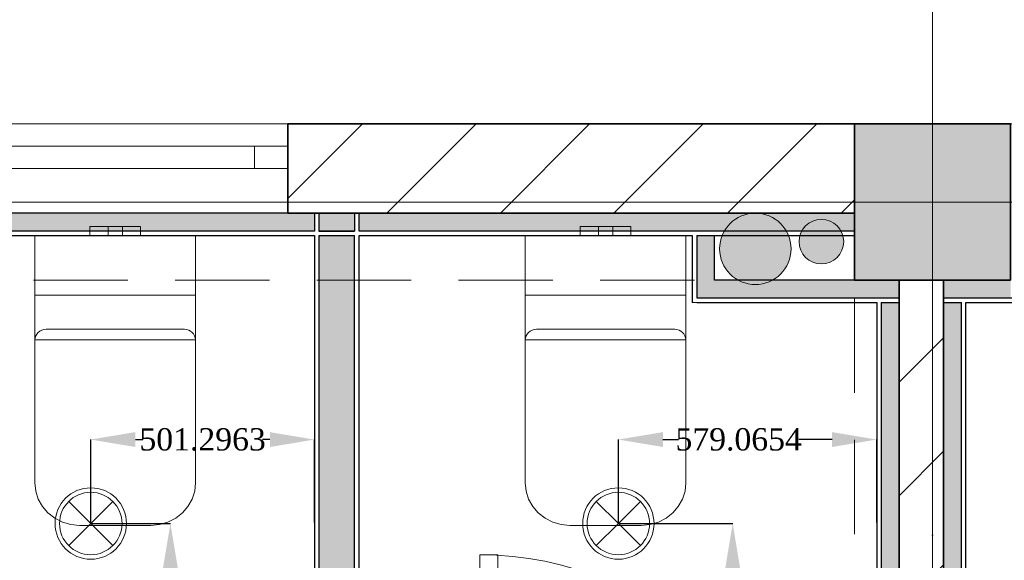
# Model space of a CAD drawing. Header units: inches. Extents: x -78787 to 29484, y -9517 to 23232.
# Tile 106 of 256: x -17715 to -15508, y 10840 to 12052. Entities that reach past the tile are written whole.
import ezdxf
from ezdxf.enums import TextEntityAlignment as Align

# ---------------------------------------------------------------- set-up
doc = ezdxf.new("R2010")
doc.units = ezdxf.units.IN
doc.header["$MEASUREMENT"] = 0
doc.linetypes.add('Dot & Dashed', pattern=[670.277762, 317.5, -176.388889, 0, -176.388874])
doc.linetypes.add('Hidden', pattern=[317.5, 211.666667, -105.833333])
for name, color, linetype in [('- განათება', 7, 'Continuous'), ('New_Structural - Bearing', 7, 'Continuous'), ('Structural - Bearing', 7, 'Continuous'), ('Structural - Grid', 7, 'Continuous')]:
    doc.layers.add(name, color=color, linetype=linetype)
for name, color, linetype, lineweight in [('2D Drafting - General_Pen_No__1', 7, 'Continuous', 13), ('Archicad Windows_Pen_No__1', 7, 'Continuous', 13), ('New_Archicad Doors_Pen_No__1', 7, 'Continuous', 13), ('New_Interior - Furniture _Pen_No__1', 7, 'Continuous', 13), ('New_Structural - Bearing_Pen_No__1', 7, 'Continuous', 13), ('Structural - Bearing_Pen_No__1', 7, 'Continuous', 13), ('Structural - Bearing_Pen_No__20', 1, 'Continuous', 0), ('Structural - Bearing_Pen_No__27', 7, 'Continuous', 35)]:
    doc.layers.add(name, color=color, linetype=linetype, lineweight=lineweight)
for name, color, linetype, lineweight, true_color in [('2D Drafting - General_Pen_No__109', 7, 'Continuous', 13, 0xb4e4dc), ('2D Drafting - General_Pen_No__180', 7, 'Continuous', 15, 0xd6cda7), ('New_Interior - Lamp_Pen_No__77', 7, 'Continuous', 20, 0xffeb28), ('New_Structural - Bearing_Pen_No__255', 7, 'Continuous', 13, 0xe8e8e8), ('New_Structural - Bearing_Pen_No__5', 7, 'Continuous', 25, 0x40a5ff), ('New_Structural - Bearing_Pen_No__57', 7, 'Continuous', 25, 0xdcd214), ('Structural - Bearing_Pen_No__102', 7, 'Continuous', 13, 0xcccccc), ('Structural - Bearing_Pen_No__161', 7, 'Continuous', 13, 0x6a6a6a), ('Structural - Bearing_Pen_No__28', 7, 'Continuous', 35, 0xa80f02), ('Structural - Grid_Pen_No__81', 7, 'Continuous', 20, 0x6a6a6a)]:
    doc.layers.add(name, color=color, linetype=linetype, lineweight=lineweight, true_color=true_color)
doc.styles.add('GENERATED_STYLE_2', font='txt')
doc.styles.get("Standard").update_dxf_attribs({"font": 'arial.ttf'})
doc.dimstyles.get("Standard").update_dxf_attribs({"dimtxt": 0.18, "dimasz": 0.18, "dimexe": 0.18, "dimexo": 0.0625, "dimgap": 0.09, "dimtad": 0, "dimtih": 1, "dimtoh": 1, "dimdec": 4, "dimzin": 0, "dimdsep": 46, "dimtxsty": 'Standard', "dimcen": 0.09, "dimadec": 0, "dimazin": 0, "dimtfac": 1, "dimtdec": 4, "dimtofl": 0, "dimtmove": 0, "dimatfit": 3, "dimfxl": 1, "dimtolj": 1, "dimtzin": 0, "dimarcsym": 0})
pattern_1 = [(45, (0, 0), (-127.2792, 127.2792), [])]

# ---------------------------------------------------------------- blocks, each defined once
blk = doc.blocks.new('Slab_1', base_point=(-47183.8, 14488))
at = {"layer": 'Structural - Bearing_Pen_No__1', "color": 7, "linetype": 'Continuous', "lineweight": 13, "flags": 128}
blk.add_lwpolyline([(-47183.8, 14488), (1166.2, 14488), (1166.2, 32488), (-317.2, 32488), (-317.2, 39238), (-26465.1, 39238), (-29183.8, 32838), (-47183.8, 32838)], close=True, dxfattribs=at)
blk = doc.blocks.new('Slab_50', base_point=(-29183.8, 32838))
at = {"layer": 'New_Structural - Bearing_Pen_No__1', "color": 7, "linetype": 'Continuous', "lineweight": 13, "flags": 128}
blk.add_lwpolyline([(-29183.8, 32838), (-26465.1, 39238), (-47183.8, 39238), (-47183.8, 32838)], close=True, dxfattribs=at)
blk = doc.blocks.new('Window_3')
at = {"layer": 'Archicad Windows_Pen_No__1', "color": 7, "linetype": 'Continuous', "lineweight": 13}
for p, q in [((-400, 50), (400, 50)), ((-400, 0), (-400, 50)), ((400, 0), (400, 50)), ((-400, 0), (-325, 0)), ((-400, -50), (-400, 0)), ((-400, -50), (-400, 0)), ((-325, 0), (-325, -50)), ((-325, 0), (325, 0)), ((325, -50), (325, 0)), ((325, 0), (400, 0)), ((400, -50), (400, 0)), ((400, -50), (400, 0)), ((-325, -50), (-400, -50)), ((-400, -150), (-400, -50)), ((325, -50), (-325, -50)), ((400, -50), (325, -50)), ((400, -150), (400, -50)), ((-400, -150), (400, -150))]:
    blk.add_line(p, q, dxfattribs=at)
blk = doc.blocks.new('Wall_2', base_point=(-46833.8, 32838))
at = {"layer": 'Structural - Bearing', "linetype": 'Continuous', "lineweight": 0, "true_color": 0x000000}
h = blk.add_hatch(dxfattribs=at)
h.set_pattern_fill('MASONRY_BLOCK', color=18, style=0, pattern_type=2)
h.set_pattern_definition(pattern_1)
h.paths.add_polyline_path([(-42453.7, 32638), (-41183.8, 32638), (-41183.8, 32838), (-42453.7, 32838)])
at = {"layer": 'Structural - Bearing_Pen_No__27', "color": 7, "linetype": 'Continuous', "lineweight": 35}
for p, q in [((-42453.7, 32788), (-42453.7, 32838)), ((-42453.7, 32738), (-42453.7, 32788)), ((-42453.7, 32638), (-42453.7, 32738))]:
    blk.add_line(p, q, dxfattribs=at)
at = {"layer": 'Structural - Bearing_Pen_No__27', "color": 7, "linetype": 'Continuous', "lineweight": 35, "flags": 128}
for points in [[(-41183.8, 32838), (-42453.7, 32838)], [(-42453.7, 32638), (-41183.8, 32638)]]:
    blk.add_lwpolyline(points, dxfattribs=at)
at = {"layer": 'Archicad Windows_Pen_No__1', "color": 7, "linetype": 'Continuous', "lineweight": 13, "xscale": -1, "zscale": 1000}
blk.add_blockref('Window_3', (-42853.7, 32788), dxfattribs=at)
blk = doc.blocks.new('Door_7')
at = {"layer": 'New_Archicad Doors_Pen_No__1', "color": 7, "linetype": 'Continuous', "lineweight": 13}
for p, q in [((320, 0), (320, 720)), ((320, 720), (360, 720)), ((360, 720), (360, 0)), ((-387, 4), (-437, 4)), ((-437, 4), (-437, -15)), ((-360, 0), (-400, 0)), ((-400, 0), (-400, -115)), ((-387, -15), (-387, 4)), ((-360, -115), (-360, 0)), ((360, 0), (320, 0)), ((400, 0), (360, 0)), ((360, 0), (360, -115)), ((437, 4), (387, 4)), ((387, 4), (387, -15)), ((400, -115), (400, 0)), ((437, -15), (437, 4)), ((-437, -15), (-387, -15)), ((-400, -15), (-437, -15)), ((-400, -15), (-437, -15)), ((-400, -25), (-400, -15)), ((-400, -25), (-400, -15)), ((387, -15), (437, -15)), ((400, -25), (400, -15)), ((400, -25), (400, -15)), ((400, -15), (437, -15)), ((400, -15), (437, -15)), ((-400, -105), (-400, -25)), ((-400, -105), (-400, -25)), ((400, -105), (400, -25)), ((400, -105), (400, -25)), ((-400, -115), (-400, -105)), ((-400, -115), (-400, -105)), ((400, -115), (400, -105)), ((400, -115), (400, -105)), ((-387, -115), (-437, -115)), ((-437, -115), (-437, -134)), ((-400, -115), (-437, -115)), ((-400, -115), (-437, -115)), ((-400, -115), (-360, -115)), ((-387, -134), (-387, -115)), ((360, -115), (400, -115)), ((437, -115), (387, -115)), ((387, -115), (387, -134)), ((400, -115), (437, -115)), ((400, -115), (437, -115)), ((437, -134), (437, -115)), ((-437, -134), (-387, -134)), ((387, -134), (437, -134))]:
    blk.add_line(p, q, dxfattribs=at)
blk.add_arc((360, 0), 720, 90, 180, dxfattribs=at)
blk = doc.blocks.new('Wall_42', base_point=(-38673, 31137.3))
at = {"layer": 'New_Archicad Doors_Pen_No__1', "color": 7, "linetype": 'Continuous', "lineweight": 13, "xscale": -1, "zscale": 1000}
blk.add_blockref('Door_7', (-41663.1, 31152.3), dxfattribs=at)
blk = doc.blocks.new('Wall_43', base_point=(-42394.1, 31137.3))
at = {"layer": 'New_Structural - Bearing_Pen_No__57', "linetype": 'Continuous', "lineweight": 25, "true_color": 0xdcd214}
for points in [[(-42384.1, 32598), (-42304.1, 32598), (-42304.1, 32638), (-42384.1, 32638)], [(-42384.1, 32588), (-42384.1, 31137.3), (-42304.1, 31137.3), (-42304.1, 32588)]]:
    blk.add_hatch(color=52, dxfattribs=at).paths.add_polyline_path(points)
at = {"layer": 'New_Structural - Bearing_Pen_No__1', "color": 7, "linetype": 'Continuous', "lineweight": 13}
blk.add_line((-42304.1, 32588), (-42384.1, 32588), dxfattribs=at)
at = {"layer": 'New_Structural - Bearing_Pen_No__1', "color": 7, "linetype": 'Continuous', "lineweight": 13, "flags": 128}
for points in [[(-42394.1, 32638), (-42384.1, 32638)], [(-42384.1, 32638), (-42304.1, 32638)], [(-42304.1, 32638), (-42294.1, 32638)], [(-42384.1, 31137.3), (-42304.1, 31137.3)]]:
    blk.add_lwpolyline(points, dxfattribs=at)
at = {"layer": 'New_Structural - Bearing_Pen_No__5', "color": 161, "linetype": 'Continuous', "lineweight": 25, "true_color": 0x40a5ff}
for p, q in [((-42394.1, 32638), (-42394.1, 32598)), ((-42384.1, 32638), (-42384.1, 32598)), ((-42304.1, 32638), (-42304.1, 32598)), ((-42294.1, 32598), (-42294.1, 32638)), ((-42384.1, 32598), (-42304.1, 32598)), ((-42384.1, 32588), (-42384.1, 31137.3)), ((-42304.1, 31137.3), (-42304.1, 32588))]:
    blk.add_line(p, q, dxfattribs=at)
at = {"layer": 'New_Structural - Bearing_Pen_No__5', "color": 161, "linetype": 'Continuous', "lineweight": 25, "true_color": 0x40a5ff, "flags": 128}
for points in [[(-42394.1, 32588), (-42394.1, 31137.3)], [(-42294.1, 31137.3), (-42294.1, 32588)]]:
    blk.add_lwpolyline(points, dxfattribs=at)
blk = doc.blocks.new('Wall_84', base_point=(-40983.8, 31137.3))
at = {"layer": 'Structural - Bearing', "linetype": 'Continuous', "lineweight": 0, "true_color": 0x000000}
h = blk.add_hatch(dxfattribs=at)
h.set_pattern_fill('MASONRY_BLOCK', color=18, style=0, pattern_type=2)
h.set_pattern_definition(pattern_1)
h.paths.add_polyline_path([(-41083.8, 32448), (-40983.8, 32448), (-40983.8, 32488), (-41083.8, 32488)])
h = blk.add_hatch(dxfattribs=at)
h.set_pattern_fill('MASONRY_BLOCK', color=18, style=0, pattern_type=2)
h.set_pattern_definition(pattern_1)
h.paths.add_polyline_path([(-41083.8, 32438), (-40983.8, 32438), (-40983.8, 32448), (-41083.8, 32448)])
h = blk.add_hatch(dxfattribs=at)
h.set_pattern_fill('MASONRY_BLOCK', color=18, style=0, pattern_type=2)
h.set_pattern_definition(pattern_1)
h.paths.add_polyline_path([(-40983.8, 31137.3), (-40983.8, 32438), (-41083.8, 32438), (-41083.8, 31137.3)])
h = blk.add_hatch(dxfattribs=at)
h.set_pattern_fill('MASONRY_BLOCK', color=18, style=0, pattern_type=2)
h.set_pattern_definition(pattern_1)
h.paths.add_polyline_path([(-41083.8, 31127.3), (-40983.8, 31127.3), (-40983.8, 31137.3), (-41083.8, 31137.3)])
h = blk.add_hatch(dxfattribs=at)
h.set_pattern_fill('MASONRY_BLOCK', color=18, style=0, pattern_type=2)
h.set_pattern_definition(pattern_1)
h.paths.add_polyline_path([(-41083.8, 31047.3), (-40983.8, 31047.3), (-40983.8, 31127.3), (-41083.8, 31127.3)])
h = blk.add_hatch(dxfattribs=at)
h.set_pattern_fill('MASONRY_BLOCK', color=18, style=0, pattern_type=2)
h.set_pattern_definition(pattern_1)
h.paths.add_polyline_path([(-41083.8, 31037.3), (-40983.8, 31037.3), (-40983.8, 31047.3), (-41083.8, 31047.3)])
at = {"layer": 'New_Structural - Bearing_Pen_No__5', "color": 161, "linetype": 'Continuous', "lineweight": 25, "true_color": 0x40a5ff}
blk.add_line((-41083.8, 31037.3), (-40983.8, 31037.3), dxfattribs=at)
at = {"layer": 'Structural - Bearing_Pen_No__27', "color": 7, "linetype": 'Continuous', "lineweight": 35}
for p, q in [((-41083.8, 32488), (-41083.8, 32448)), ((-40983.8, 32448), (-40983.8, 32488)), ((-41083.8, 32448), (-41083.8, 32438)), ((-40983.8, 32438), (-40983.8, 32448)), ((-41083.8, 31137.3), (-41083.8, 31127.3)), ((-41083.8, 31127.3), (-41083.8, 31047.3)), ((-40983.8, 31127.3), (-40983.8, 31137.3)), ((-40983.8, 31047.3), (-40983.8, 31127.3)), ((-41083.8, 31047.3), (-41083.8, 31037.3)), ((-40983.8, 31037.3), (-40983.8, 31047.3))]:
    blk.add_line(p, q, dxfattribs=at)
at = {"layer": 'Structural - Bearing_Pen_No__27', "color": 7, "linetype": 'Continuous', "lineweight": 35, "flags": 128}
for points in [[(-41083.8, 32438), (-41083.8, 31137.3)], [(-40983.8, 31137.3), (-40983.8, 32438)]]:
    blk.add_lwpolyline(points, dxfattribs=at)
blk = doc.blocks.new('Wall_138', base_point=(-40833.8, 32488))
at = {"layer": 'New_Structural - Bearing_Pen_No__255', "linetype": 'Continuous', "lineweight": 13, "true_color": 0xe8e8e8}
for points in [[(-41083.8, 32488), (-41183.8, 32488), (-41183.8, 32448), (-41083.8, 32448)], [(-40833.8, 32488), (-40983.8, 32488), (-40983.8, 32448), (-40833.8, 32448)]]:
    blk.add_hatch(color=254, dxfattribs=at).paths.add_polyline_path(points)
at = {"layer": 'New_Structural - Bearing_Pen_No__5', "color": 161, "linetype": 'Continuous', "lineweight": 25, "true_color": 0x40a5ff}
for p, q in [((-41183.8, 32448), (-41083.8, 32448)), ((-40983.8, 32448), (-40833.8, 32448)), ((-40833.8, 32448), (-40793.8, 32448))]:
    blk.add_line(p, q, dxfattribs=at)
at = {"layer": 'New_Structural - Bearing_Pen_No__5', "color": 161, "linetype": 'Continuous', "lineweight": 25, "true_color": 0x40a5ff, "flags": 128}
for points in [[(-41183.8, 32438), (-41133.8, 32438)], [(-41123.8, 32438), (-41083.8, 32438)], [(-40983.8, 32438), (-40943.8, 32438)], [(-40933.8, 32438), (-40793.8, 32438)]]:
    blk.add_lwpolyline(points, dxfattribs=at)
at = {"layer": 'Structural - Bearing_Pen_No__27', "color": 7, "linetype": 'Continuous', "lineweight": 35}
for p, q in [((-41083.8, 32488), (-41083.8, 32448)), ((-40983.8, 32448), (-40983.8, 32488)), ((-41083.8, 32448), (-41083.8, 32438)), ((-40983.8, 32438), (-40983.8, 32448))]:
    blk.add_line(p, q, dxfattribs=at)
blk = doc.blocks.new('Wall_225', base_point=(-38413.5, 32638))
at = {"layer": 'New_Structural - Bearing_Pen_No__57', "linetype": 'Continuous', "lineweight": 25, "true_color": 0xdcd214}
for points in [[(-43393, 32598), (-42394.1, 32598), (-42394.1, 32638), (-43393, 32638)], [(-42294.1, 32598), (-41183.8, 32598), (-41183.8, 32638), (-42294.1, 32638)]]:
    blk.add_hatch(color=52, dxfattribs=at).paths.add_polyline_path(points)
at = {"layer": 'New_Structural - Bearing_Pen_No__5', "color": 161, "linetype": 'Continuous', "lineweight": 25, "true_color": 0x40a5ff}
for p, q in [((-42394.1, 32638), (-42394.1, 32598)), ((-42294.1, 32598), (-42294.1, 32638)), ((-43393, 32598), (-42394.1, 32598)), ((-42384.1, 32598), (-42304.1, 32598)), ((-42294.1, 32598), (-41183.8, 32598))]:
    blk.add_line(p, q, dxfattribs=at)
at = {"layer": 'New_Structural - Bearing_Pen_No__5', "color": 161, "linetype": 'Continuous', "lineweight": 25, "true_color": 0x40a5ff, "flags": 128}
for points in [[(-42394.1, 32638), (-43393, 32638)], [(-41183.8, 32638), (-42294.1, 32638)], [(-43393, 32588), (-42394.1, 32588)], [(-42384.1, 32588), (-42304.1, 32588)], [(-42294.1, 32588), (-41547.2, 32588)], [(-41537.2, 32588), (-41183.8, 32588)]]:
    blk.add_lwpolyline(points, dxfattribs=at)
blk = doc.blocks.new('Wall_232', base_point=(-41083.8, 32488))
at = {"layer": 'New_Structural - Bearing_Pen_No__255', "linetype": 'Continuous', "lineweight": 13, "true_color": 0xe8e8e8}
blk.add_hatch(color=254, dxfattribs=at).paths.add_polyline_path([(-41083.8, 31137.3), (-41083.8, 32438), (-41123.8, 32438), (-41123.8, 31137.3)])
at = {"layer": 'New_Structural - Bearing_Pen_No__1', "color": 7, "linetype": 'Continuous', "lineweight": 13, "flags": 128}
for points in [[(-41083.8, 32438), (-41123.8, 32438)], [(-41083.8, 31137.3), (-41123.8, 31137.3)]]:
    blk.add_lwpolyline(points, dxfattribs=at)
at = {"layer": 'New_Structural - Bearing_Pen_No__5', "color": 161, "linetype": 'Continuous', "lineweight": 25, "true_color": 0x40a5ff}
blk.add_line((-41123.8, 32438), (-41123.8, 31137.3), dxfattribs=at)
at = {"layer": 'New_Structural - Bearing_Pen_No__5', "color": 161, "linetype": 'Continuous', "lineweight": 25, "true_color": 0x40a5ff, "flags": 128}
for points in [[(-41133.8, 32438), (-41133.8, 31137.3)], [(-41083.8, 31137.3), (-41083.8, 32438)]]:
    blk.add_lwpolyline(points, dxfattribs=at)
blk = doc.blocks.new('Wall_233', base_point=(-40983.8, 31137.3))
at = {"layer": 'New_Structural - Bearing_Pen_No__255', "linetype": 'Continuous', "lineweight": 13, "true_color": 0xe8e8e8}
blk.add_hatch(color=254, dxfattribs=at).paths.add_polyline_path([(-40983.8, 32438), (-40983.8, 31137.3), (-40943.8, 31137.3), (-40943.8, 32438)])
at = {"layer": 'New_Structural - Bearing_Pen_No__1', "color": 7, "linetype": 'Continuous', "lineweight": 13, "flags": 128}
for points in [[(-40983.8, 32438), (-40943.8, 32438)], [(-40983.8, 31137.3), (-40943.8, 31137.3)]]:
    blk.add_lwpolyline(points, dxfattribs=at)
at = {"layer": 'New_Structural - Bearing_Pen_No__5', "color": 161, "linetype": 'Continuous', "lineweight": 25, "true_color": 0x40a5ff}
blk.add_line((-40943.8, 31137.3), (-40943.8, 32438), dxfattribs=at)
at = {"layer": 'New_Structural - Bearing_Pen_No__5', "color": 161, "linetype": 'Continuous', "lineweight": 25, "true_color": 0x40a5ff, "flags": 128}
for points in [[(-40983.8, 32438), (-40983.8, 31137.3)], [(-40933.8, 31137.3), (-40933.8, 32438)]]:
    blk.add_lwpolyline(points, dxfattribs=at)
blk = doc.blocks.new('Wall_239', base_point=(-41497.2, 32638))
at = {"layer": 'New_Structural - Bearing_Pen_No__57', "linetype": 'Continuous', "lineweight": 25, "true_color": 0xdcd214}
for points in [[(-41537.2, 32588), (-41537.2, 32488), (-41497.2, 32488), (-41497.2, 32588)], [(-41497.2, 32488), (-41537.2, 32448), (-41497.2, 32448)], [(-41497.2, 32488), (-41537.2, 32488), (-41537.2, 32448)]]:
    blk.add_hatch(color=52, dxfattribs=at).paths.add_polyline_path(points)
at = {"layer": 'New_Structural - Bearing_Pen_No__1', "color": 7, "linetype": 'Continuous', "lineweight": 13, "flags": 128}
for points in [[(-41497.2, 32588), (-41537.2, 32588)], [(-41547.2, 32438), (-41537.2, 32438)]]:
    blk.add_lwpolyline(points, dxfattribs=at)
at = {"layer": 'New_Structural - Bearing_Pen_No__5', "color": 161, "linetype": 'Continuous', "lineweight": 25, "true_color": 0x40a5ff}
for p, q in [((-41537.2, 32588), (-41537.2, 32488)), ((-41537.2, 32488), (-41537.2, 32448)), ((-41537.2, 32448), (-41497.2, 32448))]:
    blk.add_line(p, q, dxfattribs=at)
at = {"layer": 'New_Structural - Bearing_Pen_No__5', "color": 161, "linetype": 'Continuous', "lineweight": 25, "true_color": 0x40a5ff, "flags": 128}
for points in [[(-41547.2, 32588), (-41547.2, 32438)], [(-41497.2, 32488), (-41497.2, 32588)]]:
    blk.add_lwpolyline(points, dxfattribs=at)
blk = doc.blocks.new('Wall_240', base_point=(-41497.2, 32488))
at = {"layer": 'New_Structural - Bearing_Pen_No__57', "linetype": 'Continuous', "lineweight": 25, "true_color": 0xdcd214}
blk.add_hatch(color=52, dxfattribs=at).paths.add_polyline_path([(-41497.2, 32448), (-41183.8, 32448), (-41183.8, 32488), (-41497.2, 32488)])
at = {"layer": 'New_Structural - Bearing_Pen_No__5', "color": 161, "linetype": 'Continuous', "lineweight": 25, "true_color": 0x40a5ff}
for p, q in [((-41537.2, 32448), (-41497.2, 32448)), ((-41497.2, 32448), (-41183.8, 32448))]:
    blk.add_line(p, q, dxfattribs=at)
at = {"layer": 'New_Structural - Bearing_Pen_No__5', "color": 161, "linetype": 'Continuous', "lineweight": 25, "true_color": 0x40a5ff, "flags": 128}
for points in [[(-41183.8, 32488), (-41497.2, 32488)], [(-41537.2, 32438), (-41183.8, 32438)]]:
    blk.add_lwpolyline(points, dxfattribs=at)
blk = doc.blocks.new('Column_8', base_point=(-41008.8, 32663))
at = {"layer": 'Structural - Bearing_Pen_No__161', "linetype": 'Continuous', "lineweight": 0, "true_color": 0x6a6a6a}
blk.add_hatch(color=251, dxfattribs=at).paths.add_polyline_path([(-40833.8, 32488), (-40833.8, 32838), (-41183.8, 32838), (-41183.8, 32488)])
at = {"layer": 'Structural - Bearing_Pen_No__20', "color": 1, "linetype": 'Continuous', "lineweight": 0}
for p, q in [((-41008.8, 32743), (-41008.8, 32918)), ((-41088.8, 32663), (-41263.8, 32663)), ((-40928.8, 32663), (-40753.8, 32663)), ((-41008.8, 32583), (-41008.8, 32408))]:
    blk.add_line(p, q, dxfattribs=at)
blk.add_point((-41008.8, 32663), dxfattribs=at)
at = {"layer": 'Structural - Bearing_Pen_No__28', "color": 14, "linetype": 'Continuous', "lineweight": 35, "true_color": 0xa80f02, "flags": 128}
blk.add_lwpolyline([(-40833.8, 32488), (-40833.8, 32838), (-41183.8, 32838), (-41183.8, 32488)], close=True, dxfattribs=at)
blk = doc.blocks.new('Standard grid marker')
at = {"layer": 'Structural - Grid_Pen_No__81', "color": 251, "linetype": 'Continuous', "lineweight": 20, "true_color": 0x6a6a6a}
blk.add_line((1000, 0), (51328.1, 0), dxfattribs=at)
at = {"layer": 'Structural - Grid_Pen_No__81', "color": 251, "lineweight": 20, "true_color": 0x6a6a6a, "style": 'GENERATED_STYLE_2'}
for tag, p in [('AC_MarkerText_1_0', (-100, -144)), ('AC_MarkerText_1_1', (52428.1, -144))]:
    blk.add_attdef(tag, text='', height=100, rotation=180, dxfattribs=at).set_placement(p, align=Align.TOP_CENTER)
blk = doc.blocks.new('Standard grid marker_2')
at = {"layer": 'Structural - Grid_Pen_No__81', "color": 251, "linetype": 'Continuous', "lineweight": 20, "true_color": 0x6a6a6a}
blk.add_line((1000, 0), (27734.9, 0), dxfattribs=at)
at = {"layer": 'Structural - Grid_Pen_No__81', "color": 251, "lineweight": 20, "true_color": 0x6a6a6a, "style": 'GENERATED_STYLE_2'}
for tag, p in [('AC_MarkerText_1_0', (-1.5, -46.7)), ('AC_MarkerText_1_1', (28933.4, -46.7))]:
    blk.add_attdef(tag, text='', height=100, rotation=270, dxfattribs=at).set_placement(p, align=Align.TOP_CENTER)
blk = doc.blocks.new('WC')
at = {"layer": 'New_Interior - Furniture _Pen_No__1', "color": 7, "linetype": 'Continuous', "lineweight": 13}
for p, q in [((-57, 20), (-40.3, 20)), ((-57, 0), (-57, 20)), ((-40.3, 20), (-16, 20)), ((-16, 20), (-11.3, 20)), ((-16, 0), (-16, 20)), ((-11.3, 20), (0, 20)), ((0, 20), (11.3, 20)), ((0, 0), (11.3, 0)), ((11.3, 20), (16, 20)), ((11.3, 0), (16, 0)), ((16, 0), (16, 20)), ((16, 20), (40.3, 20)), ((16, 0), (40.3, 0)), ((40.3, 20), (57, 20)), ((40.3, 0), (57, 0)), ((57, 0), (57, 20)), ((-57, 0), (-40.3, 0)), ((-40.3, 0), (-16, 0)), ((-16, 0), (-11.3, 0)), ((-11.3, 0), (0, 0)), ((-180, -133.8), (180, -133.8)), ((0, -210.3), (-155, -210.3)), ((155, -210.3), (0, -210.3)), ((-180, -234.2), (180, -234.2))]:
    blk.add_line(p, q, dxfattribs=at)
at = {"layer": 'New_Interior - Furniture _Pen_No__1', "color": 7, "linetype": 'Continuous', "lineweight": 13, "flags": 128}
blk.add_lwpolyline([(80, -650), (99.5, -648.2), (118.3, -642.7), (135.6, -633.9), (150.7, -622), (163.1, -607.5), (172.4, -591), (178.1, -573.1), (180, -554.4), (180, 0), (-180, 0), (-180, -554.4), (-178.1, -573.1), (-172.4, -591), (-163.1, -607.5), (-150.7, -622), (-135.6, -633.9), (-118.3, -642.7), (-99.5, -648.2), (-80, -650)], close=True, dxfattribs=at)
at = {"layer": 'New_Interior - Furniture _Pen_No__1', "color": 7, "linetype": 'Continuous', "lineweight": 13}
for centre, start_param, end_param in [((-155, -234.2), 1.570796, 3.141593), ((155, -234.2), 0, 1.570796)]:
    blk.add_ellipse(centre, major_axis=(25, 0), ratio=0.955882, start_param=start_param, end_param=end_param, dxfattribs=at)
blk = doc.blocks.new('Beam_8', base_point=(-41008.8, 14663))
at = {"layer": 'Structural - Bearing_Pen_No__102', "color": 254, "linetype": 'Dot & Dashed', "lineweight": 13, "true_color": 0xcccccc}
blk.add_line((-41008.8, 14663), (-41008.8, 32663), dxfattribs=at)
at = {"layer": 'Structural - Bearing_Pen_No__102', "color": 254, "linetype": 'Hidden', "lineweight": 13, "true_color": 0xcccccc}
blk.add_line((-41183.8, 26838), (-41183.8, 32488), dxfattribs=at)
blk = doc.blocks.new('Beam_13', base_point=(-47008.8, 32663))
at = {"layer": 'Structural - Bearing_Pen_No__102', "color": 254, "linetype": 'Hidden', "lineweight": 13, "true_color": 0xcccccc}
for p, q in [((-47183.8, 32838), (-23183.8, 32838)), ((-46833.8, 32488), (-41183.8, 32488))]:
    blk.add_line(p, q, dxfattribs=at)
at = {"layer": 'Structural - Bearing_Pen_No__102', "color": 254, "linetype": 'Dot & Dashed', "lineweight": 13, "true_color": 0xcccccc}
blk.add_line((-47008.8, 32663), (991.2, 32663), dxfattribs=at)
blk = doc.blocks.new('Recessed Spot')
at = {"layer": 'New_Interior - Lamp_Pen_No__77', "color": 2, "linetype": 'Continuous', "lineweight": 20, "true_color": 0xffeb28}
for q in [(-49.5, 49.5), (49.5, 49.5), (-49.5, -49.5), (49.5, -49.5)]:
    blk.add_line((0, 0), q, dxfattribs=at)
at = {"layer": 'New_Interior - Lamp_Pen_No__77', "color": 2, "linetype": 'Continuous', "lineweight": 20, "true_color": 0xffeb28, "flags": 128}
blk.add_lwpolyline([(80, 0, 1), (-80, 0, 1)], format="xyb", close=True, dxfattribs=at)
at = {"layer": 'New_Interior - Lamp_Pen_No__77', "color": 2, "linetype": 'Continuous', "lineweight": 20, "true_color": 0xffeb28}
blk.add_circle((0, 0), 70, dxfattribs=at)
blk = doc.blocks.new('*D519')
at = {"layer": '- განათება', "color": 0, "lineweight": -2, "transparency": 16777216}
for p, q in [((-17555.6, 10922.6), (-17376.9, 10922.6)), ((-17377.1, 10822.6), (-17377.1, 10656.6)), ((-17377.1, 10217.6), (-17377.1, 10605.3)), ((-17112.4, 10117.6), (-17377.3, 10117.6))]:
    blk.add_line(p, q, dxfattribs=at)
at = {"layer": '- განათება', "color": 0, "transparency": 16777216}
for points in [[(-17393.8, 10822.6), (-17360.5, 10822.6), (-17377.1, 10922.6)], [(-17393.8, 10217.6), (-17360.5, 10217.6), (-17377.1, 10117.6)]]:
    blk.add_solid(points, dxfattribs=at)
at = {"layer": 'Defpoints', "color": 0, "transparency": 16777216}
for p in [(-17555.6, 10922.6), (-17377.1, 10117.6), (-17112.4, 10117.6)]:
    blk.add_point(p, dxfattribs=at)
at = {"layer": '- განათება', "color": 0, "transparency": 16777216, "insert": (-17377.1, 10631), "char_height": 50, "attachment_point": 5}
blk.add_mtext('\\A1;{\\fSylfaen|b0|i0|c0|p18;804.9037}', dxfattribs=at)
blk = doc.blocks.new('*D520')
at = {"layer": '- განათება', "color": 0, "lineweight": -2, "transparency": 16777216}
for p, q in [((-17555.6, 10922.6), (-17555.6, 11111)), ((-17455.6, 11110.8), (-17439, 11110.8)), ((-17154.3, 11110.8), (-17171, 11110.8)), ((-17054.3, 10924.9), (-17054.3, 11111))]:
    blk.add_line(p, q, dxfattribs=at)
at = {"layer": '- განათება', "color": 0, "transparency": 16777216}
for points in [[(-17455.6, 11127.5), (-17455.6, 11094.1), (-17555.6, 11110.8)], [(-17154.3, 11127.5), (-17154.3, 11094.1), (-17054.3, 11110.8)]]:
    blk.add_solid(points, dxfattribs=at)
at = {"layer": 'Defpoints', "color": 0, "transparency": 16777216}
for p in [(-17054.3, 11110.8), (-17054.3, 10924.9), (-17555.6, 10922.6)]:
    blk.add_point(p, dxfattribs=at)
at = {"layer": '- განათება', "color": 0, "transparency": 16777216, "insert": (-17305, 11110.8), "char_height": 50, "attachment_point": 5}
blk.add_mtext('\\A1;{\\fSylfaen|b0|i0|c0|p18;501.2963}', dxfattribs=at)
blk = doc.blocks.new('*D521')
at = {"layer": '- განათება', "color": 0, "lineweight": -2, "transparency": 16777216}
for p, q in [((-16373.1, 10922.6), (-16116.7, 10922.6)), ((-16116.9, 10822.6), (-16116.9, 10656.6)), ((-16116.9, 10217.6), (-16116.9, 10605.3)), ((-15852.2, 10117.6), (-16117, 10117.6))]:
    blk.add_line(p, q, dxfattribs=at)
at = {"layer": '- განათება', "color": 0, "transparency": 16777216}
for points in [[(-16133.5, 10822.6), (-16100.2, 10822.6), (-16116.9, 10922.6)], [(-16133.5, 10217.6), (-16100.2, 10217.6), (-16116.9, 10117.6)]]:
    blk.add_solid(points, dxfattribs=at)
at = {"layer": 'Defpoints', "color": 0, "transparency": 16777216}
for p in [(-16373.1, 10922.6), (-16116.9, 10117.6), (-15852.1, 10117.6)]:
    blk.add_point(p, dxfattribs=at)
at = {"layer": '- განათება', "color": 0, "transparency": 16777216, "insert": (-16116.9, 10631), "char_height": 50, "attachment_point": 5}
blk.add_mtext('\\A1;{\\fSylfaen|b0|i0|c0|p18;804.9037}', dxfattribs=at)
blk = doc.blocks.new('*D522')
at = {"layer": '- განათება', "color": 0, "lineweight": -2, "transparency": 16777216}
for p, q in [((-16373.1, 10922.6), (-16373.1, 11111)), ((-16273.1, 11110.8), (-16238.1, 11110.8)), ((-15894.1, 11110.8), (-15968.9, 11110.8)), ((-15794.1, 10924.9), (-15794.1, 11111))]:
    blk.add_line(p, q, dxfattribs=at)
at = {"layer": '- განათება', "color": 0, "transparency": 16777216}
for points in [[(-16273.1, 11127.5), (-16273.1, 11094.1), (-16373.1, 11110.8)], [(-15894.1, 11127.5), (-15894.1, 11094.1), (-15794.1, 11110.8)]]:
    blk.add_solid(points, dxfattribs=at)
at = {"layer": 'Defpoints', "color": 0, "transparency": 16777216}
for p in [(-15794.1, 11110.8), (-15794.1, 10924.9), (-16373.1, 10922.6)]:
    blk.add_point(p, dxfattribs=at)
at = {"layer": '- განათება', "color": 0, "transparency": 16777216, "insert": (-16103.5, 11110.8), "char_height": 50, "attachment_point": 5}
blk.add_mtext('\\A1;{\\fSylfaen|b0|i0|c0|p18;579.0654}', dxfattribs=at)

msp = doc.modelspace()

# ---------------------------------------------------------------- hatches: boundary and pattern name
at = {"layer": '2D Drafting - General_Pen_No__109', "linetype": 'Continuous', "lineweight": 0, "true_color": 0x87aba5}
msp.add_hatch(color=253, dxfattribs=at).paths.add_polyline_path([(-16066.14499, 11618.35514, 1), (-16066.14499, 11458.35514, 1)])
at = {"layer": '2D Drafting - General_Pen_No__180', "linetype": 'Continuous', "lineweight": 0, "true_color": 0xa0997d}
msp.add_hatch(color=252, dxfattribs=at).paths.add_polyline_path([(-15918.00242, 11604.48414, 1), (-15918.00242, 11504.48414, 1)])

# ---------------------------------------------------------------- linework, layer by layer
at = {"layer": '2D Drafting - General_Pen_No__1', "color": 7, "linetype": 'Continuous', "lineweight": 13, "flags": 128}
for points in [[(-16066.14499, 11618.35514, 1), (-16066.14499, 11458.35514, 1)], [(-15918.00242, 11604.48414, 1), (-15918.00242, 11504.48414, 1)]]:
    msp.add_lwpolyline(points, format="xyb", close=True, dxfattribs=at)

# ---------------------------------------------------------------- block references
at = {"layer": '- განათება', "color": 2, "linetype": 'Continuous', "lineweight": 20, "true_color": 0xffeb28, "zscale": 1000}
for p in [(-17555.63738, 10922.55108), (-16373.1339, 10922.55108)]:
    msp.add_blockref('Recessed Spot', p, dxfattribs=at)
at = {"layer": 'New_Interior - Furniture _Pen_No__1', "color": 7, "linetype": 'Continuous', "lineweight": 13, "zscale": 1000}
for p in [(-17500.86238, 11568.35514), (-16401.8362, 11568.35514)]:
    msp.add_blockref('WC', p, dxfattribs=at)
at = {"layer": 'New_Structural - Bearing', "color": 7, "linetype": 'Continuous', "lineweight": 13}
msp.add_blockref('Slab_50', (-3844.06848, 11818.35514), dxfattribs=at)
at = {"layer": 'New_Structural - Bearing', "color": 7, "lineweight": 35}
for name, p in [('Wall_225', (-13073.80975, 11618.35514)), ('Wall_43', (-17054.34106, 10117.64733)), ('Wall_239', (-16157.44145, 11618.35514)), ('Wall_240', (-16157.44145, 11468.35514)), ('Wall_138', (-15494.06848, 11468.35514)), ('Wall_232', (-15744.06848, 11468.35514)), ('Wall_233', (-15644.06848, 10117.64733)), ('Wall_42', (-13333.26809, 10117.64733))]:
    msp.add_blockref(name, p, dxfattribs=at)
at = {"layer": 'Structural - Bearing', "color": 7, "linetype": 'Continuous', "lineweight": 13}
msp.add_blockref('Slab_1', (-21844.06848, -6531.64486), dxfattribs=at)
at = {"layer": 'Structural - Bearing', "color": 7, "lineweight": 35}
for name, p in [('Wall_2', (-21494.06848, 11818.35514)), ('Wall_84', (-15644.06848, 10117.64733))]:
    msp.add_blockref(name, p, dxfattribs=at)
at = {"layer": 'Structural - Bearing', "color": 14, "lineweight": 35, "true_color": 0xa80f02}
msp.add_blockref('Column_8', (-15669.06848, 11643.35514), dxfattribs=at)
at = {"layer": 'Structural - Bearing', "color": 254, "lineweight": 13, "true_color": 0xcccccc}
for name, p in [('Beam_13', (-21669.06848, 11643.35514)), ('Beam_8', (-15669.06848, -6356.64486))]:
    msp.add_blockref(name, p, dxfattribs=at)
at = {"layer": 'Structural - Grid', "color": 8, "linetype": 'Continuous', "lineweight": 15, "zscale": 1000}
for name, p, rotation in [('Standard grid marker_2', (-15669.06848, -9316.57065), 90), ('Standard grid marker', (29284.00379, 11643.35514), 180)]:
    msp.add_blockref(name, p, dxfattribs=dict(at, rotation=rotation))

# ---------------------------------------------------------------- dimensions: what is measured, and where the dimension line sits
at = {"layer": '- განათება', "color": 1}
for base, p1, p2, picture, middle in [((-17054.34106, 11110.81224), (-17555.63738, 10922.55108), (-17054.34106, 10924.88072), '*D520', (-17304.98922, 11110.81224)), ((-15794.06848, 11110.81224), (-16373.1339, 10922.55108), (-15794.06848, 10924.88072), '*D522', (-16103.5, 11110.81224))]:
    dim = msp.add_linear_dim(base=base, p1=p1, p2=p2, text='{\\fSylfaen|b0|i0|c0|p18;<>}', dimstyle='Standard', override={"dimtxt": 50, "dimasz": 100}, dxfattribs=at)
    dim.commit()
    dim.dimension.update_dxf_attribs({"geometry": picture, "text_midpoint": middle, "dimtype": 160})
for base, p1, p2, picture, middle in [((-17377.127871, 10117.64733), (-17555.637377, 10922.551078), (-17112.362953, 10117.64733), '*D519', (-17377.127871, 10630.954411)), ((-16116.855293, 10117.64733), (-16373.133895, 10922.551078), (-15852.090375, 10117.64733), '*D521', (-16116.855293, 10630.954411))]:
    dim = msp.add_linear_dim(base=base, p1=p1, p2=p2, angle=270, text='{\\fSylfaen|b0|i0|c0|p18;<>}', dimstyle='Standard', override={"dimtxt": 50, "dimasz": 100}, dxfattribs=at)
    dim.commit()
    dim.dimension.update_dxf_attribs({"geometry": picture, "text_midpoint": middle, "dimtype": 160})

doc.saveas('drawing.dxf')
